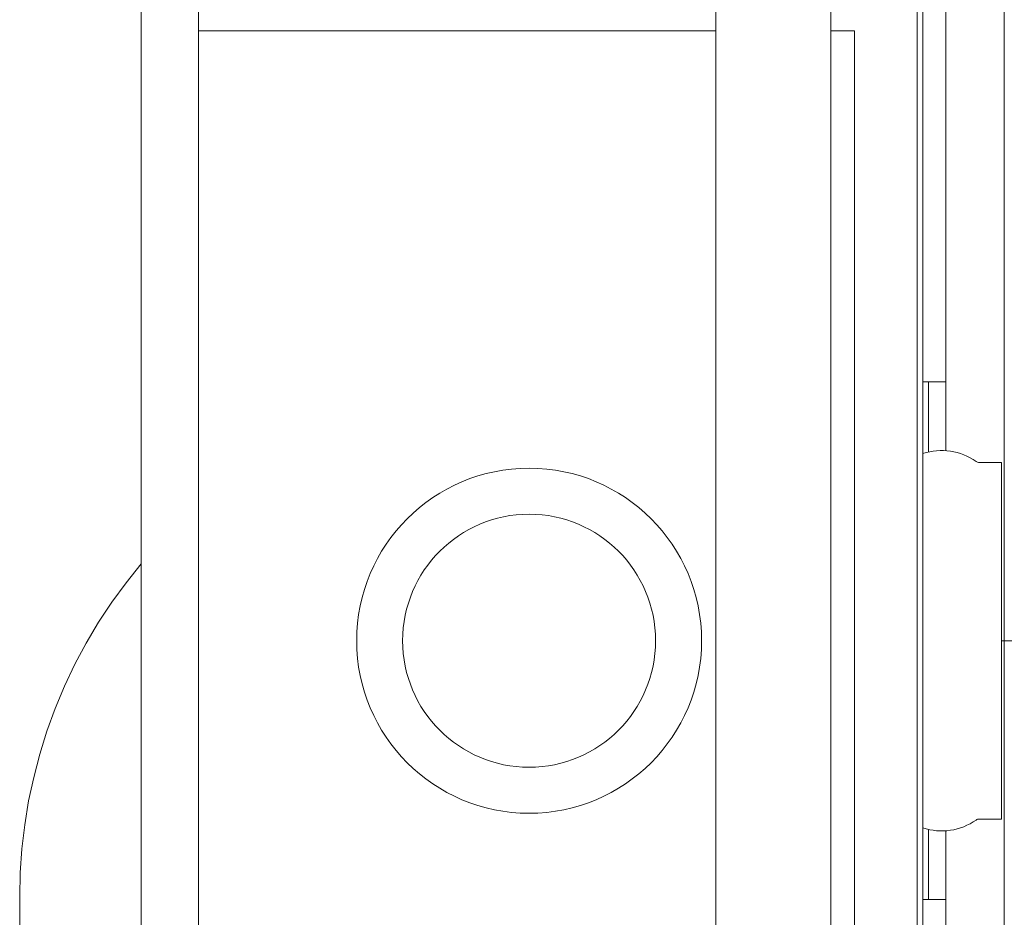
# Model space of a CAD drawing. Header units: millimetres. Extents: x -1893473 to 942156, y -568027 to 942944.
# Tile 159 of 256: x 152636 to 152807, y -497097 to -496941. Entities that reach past the tile are written whole.
import ezdxf
from ezdxf.enums import TextEntityAlignment as Align

# ---------------------------------------------------------------- set-up
doc = ezdxf.new("R2010")
doc.units = ezdxf.units.MM
doc.header["$LTSCALE"] = 0.2
doc.layers.get('0').update_dxf_attribs({"lineweight": 0})
for name, color, linetype, lineweight in [('!! 0_Opis_pom', 9, 'Continuous', 13), ('!! 1_OPIS POM NOWE', 140, 'Continuous', 5), ('!! 2 ZABUDOWA GK-MDF', 54, 'Continuous', 13), ('!! 2_wypos-sanitarne', 240, 'Continuous', 9), ('P-Opis nadproża', 150, 'Continuous', 9)]:
    doc.layers.add(name, color=color, linetype=linetype, lineweight=lineweight)
doc.layers.add('!!_@ wypos sanit nd', color=7, linetype='Continuous', lineweight=0, plot=False)
doc.styles.add('ARIAL', font='tahoma.ttf')

# ---------------------------------------------------------------- blocks, each defined once
blk = doc.blocks.new('A$Cff2eaf8b')
for points in [[(-0.18941, 0.08863), (-0.04454, 0.08863), (-0.04035, 0.08853), (-0.03617, 0.08824), (-0.032, 0.08775), (-0.02786, 0.08707), (-0.02376, 0.08619), (-0.0197, 0.08513), (-0.0157, 0.08388), (-0.01176, 0.08244), (-0.00789, 0.08082), (-0.0041, 0.07902), (-0.0004, 0.07705), (0.0032, 0.0749), (0.0067, 0.0726), (0.01009, 0.07012), (0.01337, 0.0675)], [(0.16493, 0.0675), (-0.16477, 0.0675)], [(-0.11847, -0.0325), (-0.11847, 0.0575), (0.11153, 0.0575), (0.11153, -0.0325)], [(0.10602, 0.0575), (0.10602, -0.0325)], [(-0.16, -0.0355), (-0.16, -0.0325), (0.16, -0.0325), (0.16, -0.0355)], [(0.16, -0.0555), (0.157, -0.0525), (0.16, -0.0525), (-0.16, -0.0525), (-0.157, -0.0525), (-0.16, -0.0555)], [(0.10602, -0.0525), (0.10602, -0.05658), (-0.11847, -0.05658)], [(-0.045, -0.0725), (-0.045, -0.0685)], [(0.045, -0.0685), (0.045, -0.0725)], [(-0.03305, -0.0725), (-0.16, -0.0725), (-0.16, -0.0695)], [(-0.045, -0.0695), (-0.03283, -0.0695)], [(0.03283, -0.0695), (0.045, -0.0695)], [(0.16, -0.0695), (0.16, -0.0725), (0.03305, -0.0725)]]:
    blk.add_lwpolyline(points)
blk.add_lwpolyline([(-0.11847, -0.0685), (0.11153, -0.0685), (0.11153, -0.0675), (-0.11847, -0.0675)], close=True)
blk.add_lwpolyline([(-0.04, -0.0685), (-0.03255, -0.0685, 0.236962), (-0.03118, -0.07775, -0.154353), (-0.031, -0.07832), (-0.031, -0.08218), (0.031, -0.08218), (0.031, -0.07832, -0.154353), (0.03118, -0.07775, 0.236962), (0.03255, -0.0685), (0.04, -0.0685)], format="xyb")
for radius in [0.03, 0.022]:
    blk.add_circle((0, 0), radius)
blk = doc.blocks.new('A$C6ce7c513')
at = {"lineweight": 0}
for points in [[(0, 0), (0, -0.00246)], [(-0.17548, -0.00049), (0.17547, -0.00049)]]:
    blk.add_lwpolyline(points, dxfattribs=at)
blk = doc.blocks.new('A$C2EB40A8D')
at = {"layer": '!! 2 ZABUDOWA GK-MDF'}
blk.add_lwpolyline([(-10861.12989, -3192.48603), (-10861.12989, -2122.48603)], dxfattribs=at)
at = {"layer": '!! 2_wypos-sanitarne', "xscale": 1000, "yscale": 1000, "zscale": 1000, "rotation": 90}
blk.add_blockref('A$C6ce7c513', (-10861.61982, -2647.48429), dxfattribs=at)
at = {"layer": '!!_@ wypos sanit nd', "xscale": 1000, "yscale": 1000, "zscale": 1000, "rotation": 90}
blk.add_blockref('A$Cff2eaf8b', (-10943.79982, -2647.48429), dxfattribs=at)
at = {"layer": '!! 0_Opis_pom', "ltscale": 0.7, "style": 'ARIAL'}
for tag, p in [('B1,21', (-891.77727, 31796.97458)), ('A1,16', (-13651.31084, 31587.95236)), ('B1,19', (-5798.61305, 31587.22944)), ('B1/17', (-9701.43347, 31565.05244)), ('1,23', (10805.41388, 31565.05244)), ('1,22', (4526.58954, 31507.65132)), ('A1,1', (-16866.13618, 31459.3792)), ('B1,18', (-7791.62894, 31330.08444)), ('B1,20', (-2961.4347, 31167.05787)), ('A1,6', (-19287.17717, 30923.71998)), ('B1,1', (14135.63445, 30913.92963)), ('B1,3', (17346.74696, 30023.81022)), ('B1,4', (29817.71501, 29157.67457)), ('A1,5', (-23454.5385, 28820.77901)), ('A1,2', (-17502.57721, 28602.57524)), ('B1,2D', (2616.16402, 28559.52261)), ('A1,15', (-13651.31084, 28261.46046)), ('B1,4', (29883.58177, 28158.35876)), ('B1,2B', (18801.54781, 27650.12382)), ('B1,2A', (13086.7373, 27376.04393)), ('A1,3', (-16846.27912, 25980.40356)), ('B1,8', (9089.53994, 25356.27639)), ('B1,6', (31915.87888, 23754.79829)), ('A1,4', (-24010.17576, 23559.17399)), ('B1,14', (-11621.32288, 23261.44183)), ('B1,13', (-3080.55208, 22924.09997)), ('B1,5', (29245.49088, 22896.69268)), ('B1,10', (3982.60923, 22874.21277)), ('B1,9', (5634.43488, 22623.92098)), ('B1,2C', (13327.26639, 22378.5328)), ('B1,7', (16398.41175, 22348.28836)), ('B1,11', (5553.20442, 20939.83877)), ('B1,12', (3693.27174, 20628.72148)), ('C1,3', (5969.08376, 16336.01084)), ('C1,2', (11955.93711, 11671.55655)), ('C1,1', (15659.17205, 11415.94196)), ('C1,4', (5140.00888, 9205.5831)), ('C1,5', (5680.4486, 6154.54995)), ('C1,10', (16327.05085, 6080.66085)), ('C1,9', (16526.57171, 3173.45283)), ('C1,6', (6367.37903, 2771.84181)), ('D0,18', (-1981.87701, -110.73158)), ('D0,7', (-13531.42299, -1159.67649)), ('C1,7', (7275.77161, -1303.00991)), ('D0,17', (2064.87671, -1345.69113)), ('D0,3', (-9324.21674, -1442.63631)), ('D0,6', (-17529.61851, -1957.37463)), ('D0,10', (-21369.4432, -2140.60378)), ('D,09', (-12990.08379, -2746.32902)), ('D0,2', (-5516.19514, -3101.87722)), ('D0,16', (2266.73061, -3284.15369)), ('D0,8', (-14357.79539, -3567.69719)), ('D0,5', (-10461.54478, -3629.26575)), ('D0,4', (-8396.53404, -4353.7937)), ('D0,15', (1974.41895, -5205.84774)), ('D0,1', (-5633.49598, -5662.48534)), ('D0,11', (-23334.09291, -6045.78706)), ('D0,12', (-22436.85763, -9302.9678)), ('D0,13', (-22436.85763, -11581.16526)), ('D0,14', (-13645.94445, -11884.57769))]:
    blk.add_attdef(tag, text='', height=119.68, dxfattribs=at).set_placement(p, align=Align.MIDDLE_CENTER)
at = {"layer": '!! 1_OPIS POM NOWE', "style": 'ARIAL'}
for tag, p in [('C1.7A', (7769.3756, 685.765)), ('C1.7C', (7655.80151, -2045.04756)), ('C1.8B', (10935.93068, -2107.41983)), ('C1.8A', (13897.39715, -2120.69016)), ('C1.7B', (8274.43201, -3270.18959)), ('E1.2', (16701.02923, -5331.07351)), ('E1.5E', (21974.23379, -5463.99012)), ('E1.5D', (24989.27391, -5785.36474)), ('E1.1', (8357.81567, -5851.01076)), ('E1.5C', (25222.53959, -6394.64172)), ('E1.5B', (27694.70831, -7009.86571)), ('E1.6', (5279.46063, -8141.28746)), ('E1.5A', (25547.9555, -8495.18994)), ('E1.5G', (23977.19473, -9792.46695)), ('E1.5F', (22414.7084, -9822.66389)), ('E1,4', (13935.69867, -10458.20073)), ('E1.5L', (28030.8296, -11267.7725)), ('E1.3', (5639.18862, -11994.01941)), ('E1.5H', (23988.49716, -12231.38049)), ('E1.5K', (27714.73934, -12977.98364)), ('E1.5I', (22290.68736, -13989.9049)), ('E1.5J', (27095.71534, -16088.17469))]:
    blk.add_attdef(tag, text='', height=119.68, dxfattribs=at).set_placement(p, align=Align.MIDDLE_CENTER)

msp = doc.modelspace()

# ---------------------------------------------------------------- block references
at = {"layer": 'P-Opis nadproża', "color": 4}
msp.add_blockref('A$C2EB40A8D', (163667.94092, -494401.63474), dxfattribs=at)

doc.saveas('drawing.dxf')
